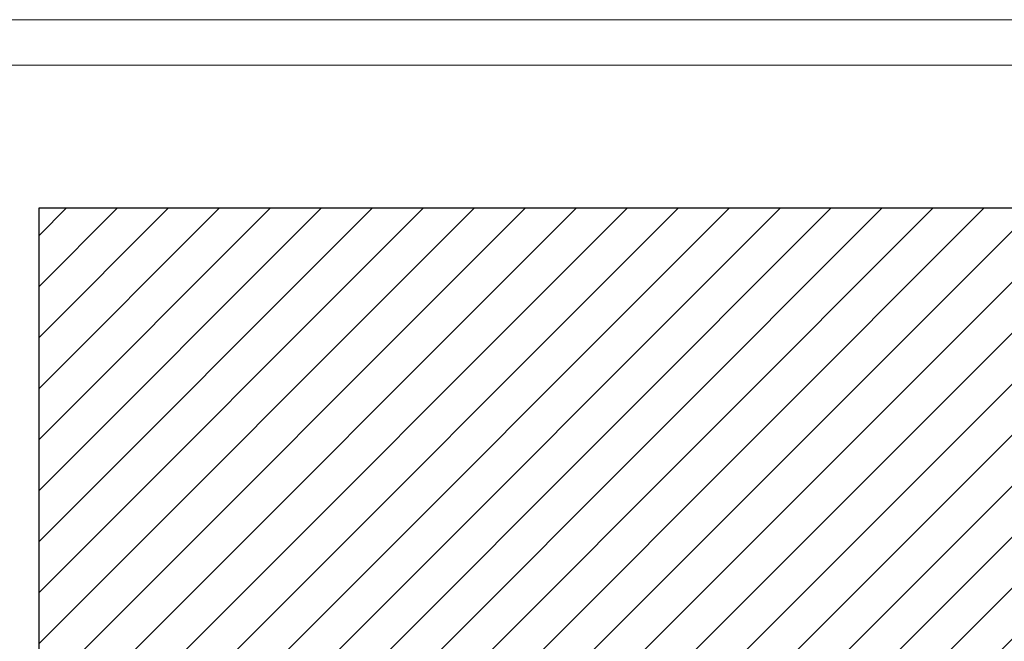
# Model space of a CAD drawing. Header units: millimetres. Extents: x 0 to 39025, y 0 to 11880.
# Tile 6 of 64: x 9823 to 11991, y 10512 to 11880. Entities that reach past the tile are written whole.
import ezdxf

# ---------------------------------------------------------------- set-up
doc = ezdxf.new("R2010")
doc.units = ezdxf.units.MM
doc.layers.add('FORMAT', color=7, linetype='Continuous')
doc.layers.add('ODMIKI funkcionalni', color=253, linetype='Continuous')

msp = doc.modelspace()

# ---------------------------------------------------------------- hatches: boundary and pattern name
at = {"layer": 'ODMIKI funkcionalni'}
h = msp.add_hatch(dxfattribs=at)
h.set_pattern_fill('ANSI31', color=256, scale=25)
h.set_pattern_definition([(45, (0, 640.926), (-56.1266, 56.1266), [])])
h.paths.add_polyline_path([(15991.6, 11465.7), (9866.5, 11465.7), (9866.5, 8759.1), (10366.3, 8759.1), (10366.3, 10480.9), (15192.9, 10480.9), (15192.9, 8759.1), (15991.6, 8759.1)])

# ---------------------------------------------------------------- linework, layer by layer
at = {"layer": 'FORMAT', "color": 7, "linetype": 'Continuous', "lineweight": 18, "ltscale": 27}
for p, q in [((0, 11880), (35692.8, 11880)), ((500, 11780), (35592.8, 11780))]:
    msp.add_line(p, q, dxfattribs=at)
at = {"layer": 'ODMIKI funkcionalni', "ltscale": 10}
for p, q in [((9866.5, 11465.7), (15991.6, 11465.7)), ((9866.5, 8759.1), (9866.5, 11465.7))]:
    msp.add_line(p, q, dxfattribs=at)

doc.saveas('drawing.dxf')
